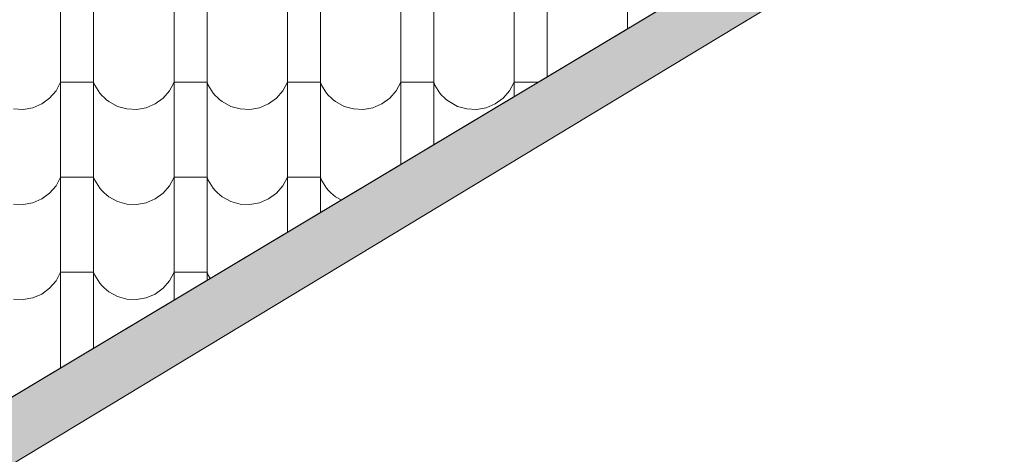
# Model space of a CAD drawing. Header units: millimetres. Extents: x -29624 to 9939, y -6894 to 6495.
# Tile 102 of 243: x -6643 to -6356, y -5443 to -5316. Entities that reach past the tile are written whole.
import ezdxf

# ---------------------------------------------------------------- set-up
doc = ezdxf.new("R2010")
doc.units = ezdxf.units.MM
doc.header["$MEASUREMENT"] = 0
doc.layers.add('810-G Ogólne', color=7, linetype='Continuous')
doc.layers.add('990-D Import IFC', color=7, linetype='Continuous')

# ---------------------------------------------------------------- blocks, each defined once
blk = doc.blocks.new('*X1830', base_point=(515069.4, 47309.9))
at = {"layer": '990-D Import IFC', "color": 251, "linetype": 'Continuous', "lineweight": 13, "true_color": 0x6a6a6a}
for p, q in [((534491.4, -40776.1), (534491.4, -41053.1)), ((534587.5, -40776.1), (534587.5, -41053.1)), ((534821.4, -40776.1), (534821.4, -41053.1)), ((534917.5, -40776.1), (534917.5, -41053.1)), ((535151.4, -40776.1), (535151.4, -41053.1)), ((535247.5, -40776.1), (535247.5, -41053.1)), ((535481.4, -40776.1), (535481.4, -41053.1)), ((535577.5, -40776.1), (535577.5, -41053.1)), ((535811.4, -40776.1), (535811.4, -41053.1)), ((535907.5, -40776.1), (535907.5, -41053.1)), ((536141.4, -40776.1), (536141.4, -41004.6)), ((534491.4, -41053.1), (534491.4, -41330.1)), ((534587.5, -41053.1), (534587.5, -41330.1)), ((534821.4, -41053.1), (534821.4, -41330.1)), ((534917.5, -41053.1), (534917.5, -41330.1)), ((535151.4, -41053.1), (535151.4, -41330.1)), ((535247.5, -41053.1), (535247.5, -41330.1)), ((535481.4, -41053.1), (535481.4, -41330.1)), ((535577.5, -41053.1), (535577.5, -41330.1)), ((535811.4, -41053.1), (535811.4, -41202.2)), ((535907.5, -41053.1), (535907.5, -41144.7)), ((534459.4, -41207.7), (534478.1, -41186.2)), ((534478.1, -41186.2), (534491.4, -41161.2)), ((534539.4, -41161.2), (534491.4, -41161.2)), ((534587.5, -41161.2), (534539.4, -41161.2)), ((534587.5, -41161.2), (534591.1, -41169.5)), ((534591.1, -41169.5), (534595.4, -41177.6)), ((534595.4, -41177.6), (534600.2, -41185.3)), ((534600.2, -41185.3), (534605.5, -41192.7)), ((534789.4, -41207.7), (534808.1, -41186.2)), ((534808.1, -41186.2), (534821.4, -41161.2)), ((534869.4, -41161.2), (534821.4, -41161.2)), ((534917.5, -41161.2), (534869.4, -41161.2)), ((534917.5, -41161.2), (534921.1, -41169.5)), ((534921.1, -41169.5), (534925.4, -41177.6)), ((534925.4, -41177.6), (534930.2, -41185.3)), ((534930.2, -41185.3), (534935.5, -41192.7)), ((535119.4, -41207.7), (535138.1, -41186.2)), ((535138.1, -41186.2), (535151.4, -41161.2)), ((535199.4, -41161.2), (535151.4, -41161.2)), ((535247.5, -41161.2), (535199.4, -41161.2)), ((535247.5, -41161.2), (535251.1, -41169.5)), ((535251.1, -41169.5), (535255.4, -41177.6)), ((535255.4, -41177.6), (535260.2, -41185.3)), ((535260.2, -41185.3), (535265.5, -41192.7)), ((535449.4, -41207.7), (535468.1, -41186.2)), ((535468.1, -41186.2), (535481.4, -41161.2)), ((535529.4, -41161.2), (535481.4, -41161.2)), ((535577.5, -41161.2), (535529.4, -41161.2)), ((535577.5, -41161.2), (535581.1, -41169.5)), ((535581.1, -41169.5), (535585.4, -41177.6)), ((535585.4, -41177.6), (535590.2, -41185.3)), ((535590.2, -41185.3), (535595.5, -41192.7)), ((535779.4, -41207.7), (535798.1, -41186.2)), ((535798.1, -41186.2), (535811.4, -41161.2)), ((535859.4, -41161.2), (535811.4, -41161.2)), ((535880, -41161.2), (535859.4, -41161.2)), ((534436.5, -41224.4), (534459.4, -41207.7)), ((534605.5, -41192.7), (534611.4, -41199.6)), ((534611.4, -41199.6), (534617.8, -41206.1)), ((534617.8, -41206.1), (534624.6, -41212.2)), ((534624.6, -41212.2), (534631.9, -41217.7)), ((534766.5, -41224.4), (534789.4, -41207.7)), ((534935.5, -41192.7), (534941.4, -41199.6)), ((534941.4, -41199.6), (534947.8, -41206.1)), ((534947.8, -41206.1), (534954.6, -41212.2)), ((534954.6, -41212.2), (534961.9, -41217.7)), ((535096.5, -41224.4), (535119.4, -41207.7)), ((535265.5, -41192.7), (535271.4, -41199.6)), ((535271.4, -41199.6), (535277.8, -41206.1)), ((535277.8, -41206.1), (535284.6, -41212.2)), ((535284.6, -41212.2), (535291.9, -41217.7)), ((535426.5, -41224.4), (535449.4, -41207.7)), ((535595.5, -41192.7), (535601.4, -41199.6)), ((535601.4, -41199.6), (535607.8, -41206.1)), ((535607.8, -41206.1), (535614.6, -41212.2)), ((535614.6, -41212.2), (535621.9, -41217.7)), ((535756.5, -41224.4), (535779.4, -41207.7)), ((534354.1, -41239.1), (534382.4, -41240.5)), ((534382.4, -41240.5), (534410.4, -41235.5)), ((534410.4, -41235.5), (534436.5, -41224.4)), ((534631.9, -41217.7), (534656.7, -41231.4)), ((534656.7, -41231.4), (534684.1, -41239.1)), ((534684.1, -41239.1), (534712.4, -41240.5)), ((534712.4, -41240.5), (534740.4, -41235.5)), ((534740.4, -41235.5), (534766.5, -41224.4)), ((534961.9, -41217.7), (534986.7, -41231.4)), ((534986.7, -41231.4), (535014.1, -41239.1)), ((535014.1, -41239.1), (535042.4, -41240.5)), ((535042.4, -41240.5), (535070.4, -41235.5)), ((535070.4, -41235.5), (535096.5, -41224.4)), ((535291.9, -41217.7), (535316.7, -41231.4)), ((535316.7, -41231.4), (535344.1, -41239.1)), ((535344.1, -41239.1), (535372.4, -41240.5)), ((535372.4, -41240.5), (535400.4, -41235.5)), ((535400.4, -41235.5), (535426.5, -41224.4)), ((535621.9, -41217.7), (535646.7, -41231.4)), ((535646.7, -41231.4), (535674.1, -41239.1)), ((535674.1, -41239.1), (535702.4, -41240.5)), ((535702.4, -41240.5), (535730.4, -41235.5)), ((535730.4, -41235.5), (535756.5, -41224.4)), ((534491.4, -41330.1), (534491.4, -41607.1)), ((534587.5, -41330.1), (534587.5, -41607.1)), ((534821.4, -41330.1), (534821.4, -41607.1)), ((534917.5, -41330.1), (534917.5, -41607.1)), ((535151.4, -41330.1), (535151.4, -41597.6)), ((535247.5, -41330.1), (535247.5, -41540)), ((535481.4, -41330.1), (535481.4, -41399.9)), ((535577.5, -41330.1), (535577.5, -41342.4)), ((534478.1, -41463.2), (534491.4, -41438.2)), ((534539.4, -41438.2), (534491.4, -41438.2)), ((534587.5, -41438.2), (534539.4, -41438.2)), ((534587.5, -41438.2), (534591.1, -41446.5)), ((534808.1, -41463.2), (534821.4, -41438.2)), ((534869.4, -41438.2), (534821.4, -41438.2)), ((534917.5, -41438.2), (534869.4, -41438.2)), ((534917.5, -41438.2), (534921.1, -41446.5)), ((535138.1, -41463.2), (535151.4, -41438.2)), ((535199.4, -41438.2), (535151.4, -41438.2)), ((535247.5, -41438.2), (535199.4, -41438.2)), ((535247.5, -41438.2), (535251.1, -41446.5)), ((534459.4, -41484.7), (534478.1, -41463.2)), ((534591.1, -41446.5), (534595.4, -41454.6)), ((534595.4, -41454.6), (534600.2, -41462.3)), ((534600.2, -41462.3), (534605.5, -41469.7)), ((534605.5, -41469.7), (534611.4, -41476.6)), ((534789.4, -41484.7), (534808.1, -41463.2)), ((534921.1, -41446.5), (534925.4, -41454.6)), ((534925.4, -41454.6), (534930.2, -41462.3)), ((534930.2, -41462.3), (534935.5, -41469.7)), ((534935.5, -41469.7), (534941.4, -41476.6)), ((535119.4, -41484.7), (535138.1, -41463.2)), ((535251.1, -41446.5), (535255.4, -41454.6)), ((535255.4, -41454.6), (535260.2, -41462.3)), ((535260.2, -41462.3), (535265.5, -41469.7)), ((535265.5, -41469.7), (535271.4, -41476.6)), ((534410.4, -41512.5), (534436.5, -41501.4)), ((534436.5, -41501.4), (534459.4, -41484.7)), ((534611.4, -41476.6), (534617.8, -41483.1)), ((534617.8, -41483.1), (534624.6, -41489.2)), ((534624.6, -41489.2), (534631.9, -41494.7)), ((534631.9, -41494.7), (534656.7, -41508.4)), ((534740.4, -41512.5), (534766.5, -41501.4)), ((534766.5, -41501.4), (534789.4, -41484.7)), ((534941.4, -41476.6), (534947.8, -41483.1)), ((534947.8, -41483.1), (534954.6, -41489.2)), ((534954.6, -41489.2), (534961.9, -41494.7)), ((534961.9, -41494.7), (534986.7, -41508.4)), ((535070.4, -41512.5), (535096.5, -41501.4)), ((535096.5, -41501.4), (535119.4, -41484.7)), ((535271.4, -41476.6), (535277.8, -41483.1)), ((535277.8, -41483.1), (535284.6, -41489.2)), ((535284.6, -41489.2), (535291.9, -41494.7)), ((535291.9, -41494.7), (535308.2, -41503.7)), ((534354.1, -41516.1), (534382.4, -41517.5)), ((534382.4, -41517.5), (534410.4, -41512.5)), ((534656.7, -41508.4), (534684.1, -41516.1)), ((534684.1, -41516.1), (534712.4, -41517.5)), ((534712.4, -41517.5), (534740.4, -41512.5)), ((534986.7, -41508.4), (535014.1, -41516.1)), ((535014.1, -41516.1), (535042.4, -41517.5)), ((535042.4, -41517.5), (535070.4, -41512.5)), ((534491.4, -41607.1), (534491.4, -41884.1)), ((534587.5, -41607.1), (534587.5, -41884.1)), ((534821.4, -41607.1), (534821.4, -41795.3)), ((534917.5, -41607.1), (534917.5, -41737.7)), ((534478.1, -41740.2), (534491.4, -41715.2)), ((534539.4, -41715.2), (534491.4, -41715.2)), ((534587.5, -41715.2), (534539.4, -41715.2)), ((534587.5, -41715.2), (534591.1, -41723.5)), ((534591.1, -41723.5), (534595.4, -41731.6)), ((534808.1, -41740.2), (534821.4, -41715.2)), ((534869.4, -41715.2), (534821.4, -41715.2)), ((534917.5, -41715.2), (534869.4, -41715.2)), ((534917.5, -41715.2), (534921.1, -41723.5)), ((534921.1, -41723.5), (534925.4, -41731.6)), ((534459.4, -41761.7), (534478.1, -41740.2)), ((534595.4, -41731.6), (534600.2, -41739.3)), ((534600.2, -41739.3), (534605.5, -41746.7)), ((534605.5, -41746.7), (534611.4, -41753.6)), ((534611.4, -41753.6), (534617.8, -41760.1)), ((534617.8, -41760.1), (534624.6, -41766.2)), ((534789.4, -41761.7), (534808.1, -41740.2)), ((534925.4, -41731.6), (534926, -41732.6)), ((534410.4, -41789.5), (534436.5, -41778.4)), ((534436.5, -41778.4), (534459.4, -41761.7)), ((534624.6, -41766.2), (534631.9, -41771.7)), ((534631.9, -41771.7), (534656.7, -41785.4)), ((534656.7, -41785.4), (534684.1, -41793.1)), ((534740.4, -41789.5), (534766.5, -41778.4)), ((534766.5, -41778.4), (534789.4, -41761.7)), ((534354.1, -41793.1), (534382.4, -41794.5)), ((534382.4, -41794.5), (534410.4, -41789.5)), ((534684.1, -41793.1), (534712.4, -41794.5)), ((534712.4, -41794.5), (534740.4, -41789.5)), ((534491.4, -41884.1), (534491.4, -41993)), ((534587.5, -41884.1), (534587.5, -41935.4)), ((534490.8, -41993.3), (534491.4, -41992.2)), ((534492.7, -41992.2), (534491.4, -41992.2))]:
    blk.add_line(p, q, dxfattribs=at)
blk = doc.blocks.new('Wypełnienie_15_3', base_point=(515069.4, 47309.9))
at = {"layer": '990-D Import IFC', "color": 251, "linetype": 'Continuous', "lineweight": 13, "true_color": 0x6a6a6a}
blk.add_blockref('*X1830', (515069.4, 47309.9), dxfattribs=at)

msp = doc.modelspace()

# ---------------------------------------------------------------- hatches: boundary and pattern name
at = {"layer": '810-G Ogólne', "linetype": 'Continuous', "lineweight": 13}
msp.add_hatch(color=7, dxfattribs=at).paths.add_polyline_path([(-6705.598, -5484.404), (-6695.598, -5484.404), (-6655.598, -5484.404), (-6655.598, -6353.481), (-6640.598, -6353.518), (-6640.598, -5484.404), (-6640.598, -5469.404), (-6684.181, -5469.404), (-6019.55, -5067.404), (-6046.137, -5067.404), (-6705.598, -5462.404)])

# ---------------------------------------------------------------- linework, layer by layer
at = {"layer": '810-G Ogólne', "color": 7, "linetype": 'Continuous', "lineweight": 13}
msp.add_lwpolyline([(-6705.598, -5484.404), (-6705.598, -5462.404), (-6046.137, -5067.404), (-6019.55, -5067.404), (-6684.181, -5469.404), (-6640.598, -5469.404), (-6640.598, -5484.404), (-6640.598, -6353.518), (-6655.598, -6353.481), (-6655.598, -5484.404), (-6695.598, -5484.404)], close=True, dxfattribs=at)
at = {"layer": '990-D Import IFC', "color": 7, "linetype": 'Continuous', "lineweight": 13}
msp.add_lwpolyline([(-7546.148, -5067.404), (-6046.199, -5067.404), (-6660.525, -5435.404), (-7473.598, -5435.404), (-7473.598, -5462.404), (-8267.598, -5462.404)], close=True, dxfattribs=at)

# ---------------------------------------------------------------- block references
at = {"layer": '990-D Import IFC', "color": 251, "linetype": 'Continuous', "lineweight": 13, "true_color": 0x6a6a6a, "xscale": 0.1, "yscale": 0.1, "zscale": 0.1}
msp.add_blockref('Wypełnienie_15_3', (-8573.008, 3512.683), dxfattribs=at)

doc.saveas('drawing.dxf')
